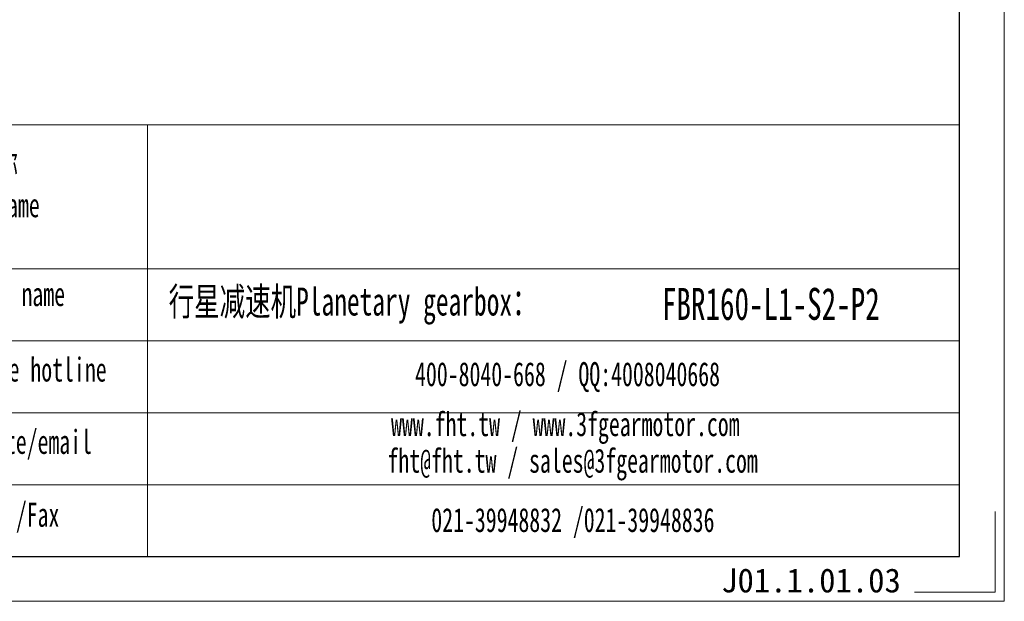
# Model space of a CAD drawing. Header units: millimetres. Extents: x -1 to 1179, y 4 to 838.
# Tile 11 of 15: x 871 to 1179, y 4 to 186. Entities that reach past the tile are written whole.
import ezdxf

# ---------------------------------------------------------------- set-up
doc = ezdxf.new("R2010")
doc.units = ezdxf.units.MM
doc.layers.add('6文字层', color=3, linetype='Continuous')
doc.layers.add('SLD-0', color=7, linetype='Continuous', lineweight=18)
doc.layers.add('图框_外框线', color=7, linetype='Continuous', lineweight=18)
doc.styles.add('标准', font='arial.ttf', dxfattribs={"width": 0.667})
doc.styles.add('样式 1', font='txt')

msp = doc.modelspace()

# ---------------------------------------------------------------- linework, layer by layer
at = {"layer": '图框_外框线'}
for p, q in [((103.1283, 152.9647), (1164.796, 152.9647)), ((911.1688, 152.9647), (911.1688, 18.1133)), ((103.1283, 107.9647), (1164.796, 107.9647)), ((204.8699, 85.4647), (1164.796, 85.4647)), ((204.8699, 62.9647), (1164.796, 62.9647)), ((204.8699, 40.4647), (1164.796, 40.4647))]:
    msp.add_line(p, q, dxfattribs=at)
at = {"layer": '图框_外框线', "color": 3}
msp.add_lwpolyline([(-1.1019, 4.0664), (1178.843, 4.0664), (1178.843, 838.456), (-1.1019, 838.456)], close=True, dxfattribs=at)
at = {"layer": '图框_外框线', "color": 3, "lineweight": 25}
msp.add_lwpolyline([(69.1329, 18.1133), (1164.796, 18.1133), (1164.796, 824.409), (69.1329, 824.409)], close=True, dxfattribs=at)
at = {"layer": '图框_外框线', "color": 3}
msp.add_lwpolyline([(1176.0336, 32.1603), (1176.0336, 6.8758), (1150.7491, 6.8758)], dxfattribs=at)

# ---------------------------------------------------------------- texts
at = {"layer": '6文字层', "insert": (1090.3961, 14.3446), "char_height": 7.5, "width": 43.304423, "attachment_point": 1, "style": '样式 1'}
msp.add_mtext('J01.1.01.03', dxfattribs=at)
at = {"layer": 'SLD-0', "color": 1, "attachment_point": 2, "style": '标准'}
for s, insert, char_height, width in [('{\\fSimSun|b1|i0|c134|p2;公司名称\\PCompany name}', (857.0542, 144.0821), 7.5, 95.915133), ('{\\fSimSun|b1|i0|c134|p2;图名 Drawing name}', (856.439, 103.8171), 7.5, 95.915133), ('{\\fSimSun|b1|i0|c134|p2;  \\H1.1667x;行星减速机Planetary gearbox\\fSimSun|b0|i0|c134|p2;：}', (971.9865, 102.1237), 7.5, 138.481054), ('\\pxt3.75;{\\fSimSun|b1|i0|c134|p2;\\C256;FBR160-L1-S2-P2}', (1105.8973, 102.0061), 10, 95.915133), ('{\\fSimSun|b1|i0|c134|p2;服务热线 Service hotline}', (857.5025, 80.2335), 7.5, 95.915133), ('{\\fSimSun|b1|i0|c134|p2;400-8040-668 / QQ:4008040668}', (1042.3804, 78.8004), 7.5, 167.393859), ('{\\fSimSun|b1|i0|c134|p2;www.fht.tw / www.3fgearmotor.com }', (1041.6888, 63.179), 7.5, 126.434081), ('{\\fSimSun|b1|i0|c134|p2;網址/邮箱Website/email}', (856.3347, 57.6372), 7.5, 95.915133), ('\\pxt12;{\\fSimSun|b1|i0|c134|p2;fht@fht.tw / sales@3fgearmotor.com }', (1043.9745, 51.7584), 7.5, 159.362458), ('{\\fSimSun|b1|i0|c134|p2;電話/传真Tel./Fax}', (854.6544, 34.8647), 7.5, 95.915133), ('{\\fSimSun|b1|i0|c134|p2;021-39948832 /021-39948836 }', (1044.0529, 33.2249), 7.5, 95.915133)]:
    msp.add_mtext(s, dxfattribs=dict(at, insert=insert, char_height=char_height, width=width))

doc.saveas('drawing.dxf')
